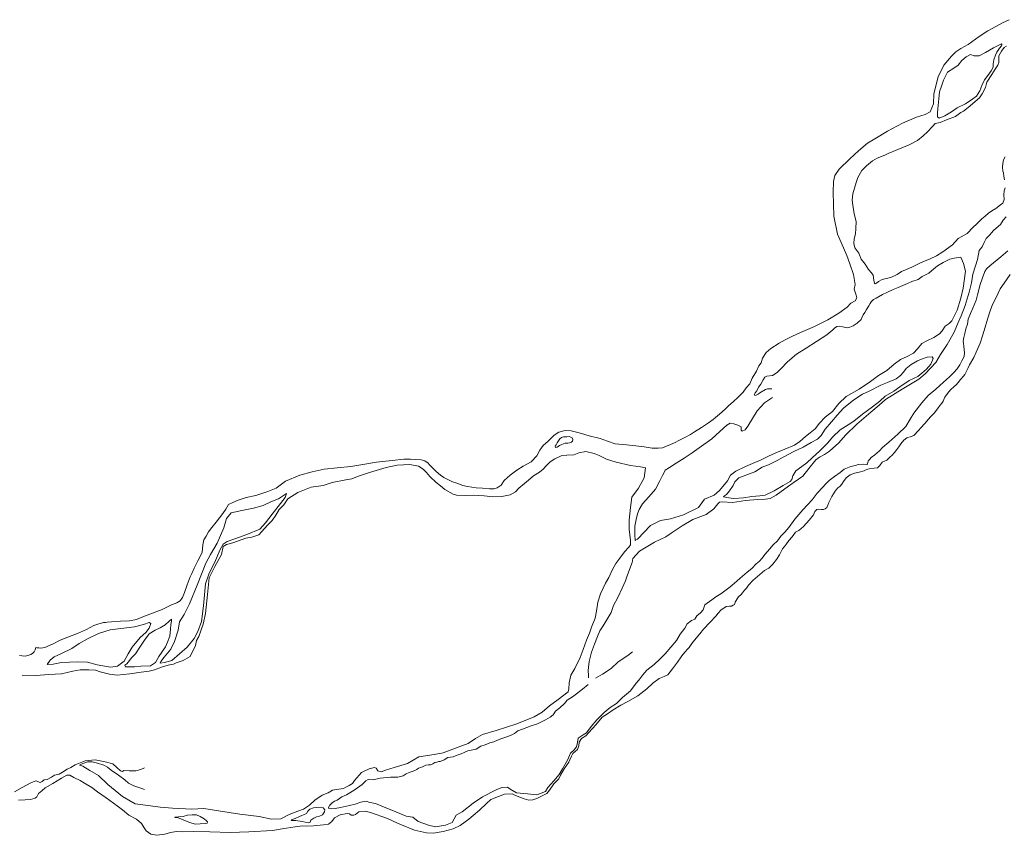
# Model space of a CAD drawing. Header units: metres. Extents: x 347609 to 404409, y 8547781 to 8605413.
# Tile 8 of 37: x 363357 to 364563, y 8551525 to 8552525. Entities that reach past the tile are written whole.
import ezdxf

# ---------------------------------------------------------------- set-up
doc = ezdxf.new("R2010")
doc.units = ezdxf.units.M
doc.layers.get('0').update_dxf_attribs({"color": 3})
doc.layers.add('01. RIO', color=7, linetype='Continuous', lineweight=5, true_color=0x2776bb)

# ---------------------------------------------------------------- blocks, each defined once
blk = doc.blocks.new('REIORORI')
at = {"layer": '01. RIO', "color": 152, "lineweight": 15, "true_color": 0x2776bb, "flags": 128}
for points in [[(364570.6, 8552212.4), (364563.3, 8552201.6), (364558.4, 8552194.7), (364553.4, 8552184), (364548.9, 8552175.6), (364545.9, 8552167.7), (364542.6, 8552157.6), (364539.9, 8552147.8), (364536.6, 8552137), (364533.7, 8552128.2), (364528.9, 8552117.1), (364525.8, 8552110.8), (364520.8, 8552101.7), (364518.4, 8552097.1), (364516.5, 8552093.1), (364515, 8552089.8), (364513.2, 8552087.6), (364509.4, 8552083.5), (364506.7, 8552080.1), (364504.1, 8552077.2), (364501.7, 8552075.2), (364497.4, 8552071), (364493.7, 8552066.4), (364490.3, 8552062), (364489.2, 8552059), (364488.2, 8552057), (364486.6, 8552054.8), (364484.7, 8552052.4), (364482.2, 8552048.9), (364480, 8552046), (364477.2, 8552042.2), (364473, 8552037.8), (364470.5, 8552035.1), (364466, 8552029.7), (364461, 8552024.5), (364458.2, 8552021.3), (364452.4, 8552015.1), (364449.1, 8552013.8), (364443.7, 8552012.3), (364440, 8552009.5), (364436.5, 8552004.7), (364434.2, 8552001.3), (364431.6, 8551997.9), (364428.9, 8551994.3), (364425.7, 8551990.8), (364422.9, 8551988.4), (364419.3, 8551984.6), (364413.5, 8551982.5), (364410.6, 8551978.4), (364407.9, 8551975.5), (364403.7, 8551975.1), (364397.8, 8551974.2), (364394.3, 8551973.4), (364391.4, 8551971.8), (364385.3, 8551970.2), (364379.6, 8551968.9), (364374.3, 8551967), (364369.4, 8551963), (364366.1, 8551958.5), (364364.2, 8551955.5), (364361.7, 8551952.7), (364359.4, 8551950.9), (364357.1, 8551948.6), (364355.9, 8551946.7), (364354.1, 8551943.5), (364351.8, 8551940.4), (364350.1, 8551936.9), (364348.1, 8551933), (364347.2, 8551929.5), (364345.7, 8551926.9), (364343.8, 8551925.1), (364341.7, 8551924.5), (364339.3, 8551924.2), (364336.1, 8551924.8), (364333.5, 8551924.3), (364331.2, 8551922), (364329.5, 8551917.9), (364324.1, 8551911.3), (364317.3, 8551903.6), (364311.3, 8551898.7), (364307.5, 8551896.5), (364303.1, 8551890.9), (364299.1, 8551886.5), (364295.4, 8551880.8), (364291.6, 8551876), (364287.6, 8551868.7), (364284.2, 8551863.2), (364279.5, 8551857.4), (364274.7, 8551852.5), (364269.4, 8551849.4), (364260.6, 8551842), (364255, 8551837.1), (364249.8, 8551831.7), (364247.4, 8551827.8), (364244.9, 8551825.5), (364242.6, 8551822.3), (364240.6, 8551820.3), (364237.6, 8551817.3), (364236, 8551814.8), (364234.5, 8551812.6), (364233.4, 8551810.7), (364233.1, 8551809), (364232.6, 8551808), (364231, 8551807), (364229.1, 8551806), (364226.6, 8551805.7), (364222.3, 8551805.4), (364219.7, 8551803.5), (364216.4, 8551801.2), (364212.6, 8551797.3), (364209.6, 8551793.6), (364202.7, 8551786.1), (364194.8, 8551777.8), (364190.2, 8551771.7), (364183.6, 8551764.2), (364180.4, 8551760.1), (364177, 8551755), (364174.7, 8551752.6), (364172.5, 8551750.2), (364169.3, 8551746.6), (364167.1, 8551743.7), (364162.9, 8551737.2), (364156.6, 8551728.8), (364151.1, 8551721.5), (364146.4, 8551719.4), (364140.2, 8551717.3), (364132.4, 8551711.6), (364125.3, 8551704.5), (364114, 8551696), (364101.7, 8551688.9), (364093.2, 8551684.5), (364083.8, 8551678.9), (364076.8, 8551674), (364070.6, 8551669.6), (364062.7, 8551660.4), (364053.9, 8551651.1), (364050.4, 8551646.7), (364045, 8551643.5), (364042.3, 8551638.9), (364042, 8551634.6), (364040, 8551630.1), (364034.4, 8551625.3), (364032.9, 8551621.9), (364030.8, 8551617.5), (364029.5, 8551614.5), (364023.7, 8551606.5), (364019.3, 8551598.5), (364017.3, 8551594.1), (364011.1, 8551587.9), (364005.9, 8551580.2), (364002.5, 8551576.2), (363997.9, 8551573.6), (363990.5, 8551570.2), (363985.6, 8551568.5), (363980.7, 8551568.1), (363974.7, 8551569.7), (363969.6, 8551571.7), (363964.4, 8551573.8), (363960.1, 8551575.8), (363950.6, 8551575.3), (363943.2, 8551572.4), (363933.9, 8551568.7), (363928.6, 8551563.8), (363919.9, 8551555.8), (363912.5, 8551549.4), (363907, 8551544.9), (363896.4, 8551537), (363887.8, 8551533), (363875.6, 8551529.5), (363863.9, 8551527.5), (363855.1, 8551528.1), (363840.6, 8551531.1), (363824.4, 8551537.6), (363819.6, 8551539.7), (363807.4, 8551545.4), (363799.3, 8551548.5), (363794.6, 8551549.9), (363786.3, 8551553), (363780, 8551554.4), (363772.2, 8551553.5), (363768.3, 8551550.5), (363765.9, 8551549.5), (363762.8, 8551549.7), (363760.8, 8551551.2), (363757.7, 8551551.8), (363749.3, 8551550), (363742.2, 8551546.5), (363739.1, 8551541.7), (363735, 8551538.6), (363728.7, 8551537.6), (363716.7, 8551536.6), (363707.5, 8551536.1), (363703.7, 8551536.6), (363694.1, 8551535.2), (363678.1, 8551532.8), (363666.2, 8551530.7), (363637.5, 8551529.3), (363614.3, 8551528.3), (363589.7, 8551529.1), (363569.2, 8551529.5), (363556.1, 8551529.3), (363548.6, 8551529.5), (363541.2, 8551528.5), (363534.3, 8551526.5), (363527.8, 8551525.6), (363524.7, 8551524.9), (363517.2, 8551526.5), (363511.6, 8551530.4), (363509.2, 8551533.9), (363506, 8551539.2), (363499.9, 8551544.8), (363490.3, 8551549.7), (363482.7, 8551556.1), (363476.2, 8551561.1), (363462.6, 8551570.8), (363451.7, 8551578.1), (363444.8, 8551583.4), (363435.9, 8551589), (363430.7, 8551592), (363422.8, 8551595.9), (363417.9, 8551598.8), (363414.3, 8551598.6), (363407.8, 8551594.9), (363397.3, 8551588.4), (363387.9, 8551583.2), (363383.5, 8551579.6), (363379.7, 8551576.2), (363377.4, 8551572.2), (363375.6, 8551570.6), (363372.8, 8551569.6), (363369.7, 8551568.9), (363363.1, 8551568.4), (363354.9, 8551568.2)], [(364565.8, 8552492.4), (364563, 8552490.7), (364559.7, 8552486), (364556.7, 8552480.6), (364556.6, 8552475.8), (364556.6, 8552472.2), (364555.4, 8552469.1), (364552.1, 8552464), (364548.1, 8552457.6), (364541.9, 8552448.2), (364540.3, 8552441.7), (364536.3, 8552434), (364532.8, 8552428.8), (364518.8, 8552417), (364513.4, 8552412.5), (364510, 8552410.9), (364503.6, 8552405.9), (364492.6, 8552401.8), (364484.7, 8552398.6), (364478.5, 8552397.5), (364475.3, 8552393.9), (364469.3, 8552387.1), (364463.8, 8552382.2), (364457, 8552376.7), (364446.6, 8552371.3), (364432.6, 8552365.5), (364421.1, 8552360.6), (364416.7, 8552358.8), (364407.6, 8552354.9), (364401.9, 8552351.8), (364394.2, 8552345.6), (364388.6, 8552339.8), (364383.9, 8552331.1), (364381.7, 8552325), (364379.6, 8552318.2), (364377.7, 8552311.2), (364376.9, 8552303.4), (364377.6, 8552297.5), (364379.4, 8552286.7), (364381.6, 8552277.4), (364381.3, 8552268.6), (364381, 8552262.4), (364379.4, 8552256.2), (364378.8, 8552250.4), (364380.2, 8552245.1), (364384.8, 8552238.5), (364387.7, 8552231.3), (364392.6, 8552224.9), (364396.7, 8552218.7), (364400.5, 8552214.6), (364402.7, 8552211.4), (364403.2, 8552205.6), (364404, 8552201.9), (364405.1, 8552201.1), (364406.8, 8552201.7), (364408.9, 8552203.9), (364413.6, 8552206.3), (364418.6, 8552207.3), (364424.2, 8552208.5), (364431.9, 8552212.2), (364437.4, 8552215.9), (364450, 8552221.4), (364459.7, 8552226.4), (364465.6, 8552228.9), (364472.6, 8552231.7), (364480.3, 8552235.3), (364488.1, 8552240.1), (364499.6, 8552248.9), (364506.9, 8552256.6), (364517.6, 8552262.8), (364525.3, 8552270.5), (364529.1, 8552273.9), (364532.8, 8552277.6), (364535.6, 8552280.8), (364539.8, 8552283.9), (364543.8, 8552287.4), (364547.8, 8552290.4), (364552.9, 8552293.4), (364558.8, 8552297.8), (364561.4, 8552300), (364563, 8552304.2), (364562.9, 8552310.1), (364563.1, 8552315.1), (364564.2, 8552318.5)], [(364563.6, 8552328.4), (364562.8, 8552332.9), (364562.3, 8552336.8), (364561.4, 8552339.2), (364561, 8552344.1), (364561.6, 8552348.4), (364562.2, 8552353.1), (364564.2, 8552356.8)], [(364053.1, 8551709.7), (364046.5, 8551704.2), (364038.8, 8551698.4), (364034, 8551694.6), (364027.7, 8551690.4), (364024.1, 8551686.7), (364018.6, 8551681.2), (364013.4, 8551677.1), (364010.4, 8551672.6), (364006.8, 8551669.6), (364000.8, 8551666.5), (363994.6, 8551663.3), (363991, 8551661.6), (363983.6, 8551659.3), (363977.9, 8551657.1), (363972.8, 8551655.1), (363967.1, 8551653.1), (363962.9, 8551649.9), (363958.8, 8551647.8), (363952.3, 8551645.1), (363947.6, 8551643.4), (363942.1, 8551641.5), (363937.7, 8551639.4), (363932.8, 8551638.2), (363927, 8551635.9), (363921.6, 8551634.1), (363916.2, 8551630.7), (363911.9, 8551629.7), (363905.8, 8551628.3), (363901.3, 8551626.5), (363897.6, 8551625), (363892.8, 8551623.1), (363887.8, 8551621.3), (363881.4, 8551620.4), (363876.9, 8551617.6), (363872, 8551615.5), (363870.4, 8551615.6), (363867.8, 8551614.4), (363865.3, 8551614.2), (363862.9, 8551612.6), (363860.2, 8551611.5), (363857.4, 8551611.2), (363854.5, 8551610.8), (363850.9, 8551609.3), (363848, 8551608.1), (363845.4, 8551607.3), (363843.1, 8551605.7), (363840.8, 8551604.4), (363837.6, 8551603), (363833.7, 8551601.9), (363830, 8551600.1), (363826.5, 8551597.9), (363819.8, 8551596.3), (363816.7, 8551596), (363811, 8551596.3), (363798.4, 8551594.8), (363789.8, 8551593.1), (363783.7, 8551593.4), (363780.7, 8551591.7), (363776.1, 8551587.3), (363767.9, 8551580.9), (363761.3, 8551577.1), (363757.2, 8551574.4), (363751.2, 8551572.1), (363745.8, 8551568.2), (363742.4, 8551566.6), (363739.5, 8551564.7), (363736.8, 8551561.7), (363735.2, 8551559.1), (363735.6, 8551557.6), (363738.5, 8551557.2), (363743, 8551557.6), (363749.6, 8551559), (363760.7, 8551561.4), (363767.5, 8551562.9), (363774.7, 8551565.4), (363781.2, 8551566.6), (363785.8, 8551565), (363792.8, 8551563.8), (363802.5, 8551560), (363817.4, 8551553.7), (363830.1, 8551548.5), (363832.7, 8551548.1), (363838.3, 8551547.1), (363845.1, 8551541.8), (363857.5, 8551537.5), (363866.3, 8551535.3), (363878.5, 8551537.5), (363886.7, 8551540.5), (363889.2, 8551545.1), (363891.6, 8551549.8), (363898.9, 8551553.8), (363912.2, 8551564.5), (363923.9, 8551572), (363940.6, 8551580.6), (363947.6, 8551583.4), (363954.2, 8551583.9), (363957.7, 8551581.6), (363965.5, 8551577.1), (363978.9, 8551575.7), (363990.3, 8551574.7), (364001.1, 8551578.6), (364004, 8551583.4), (364011.3, 8551591.6), (364017.9, 8551599.5), (364021.7, 8551606.3), (364028.1, 8551617.2), (364031.8, 8551625.5), (364035.7, 8551629.3), (364039.1, 8551633.5), (364040.3, 8551638.5), (364041.2, 8551643.9), (364047.2, 8551648), (364051.3, 8551650.4), (364056.8, 8551658.2), (364063.7, 8551666.6), (364072.7, 8551675.6), (364080.4, 8551681.5), (364087.8, 8551686.7), (364095.5, 8551693.7), (364105.2, 8551702.1), (364110.7, 8551709.6), (364116.5, 8551716.7), (364120.4, 8551721.6), (364125.2, 8551727.2), (364134.1, 8551734.5), (364141.7, 8551741.1), (364147.6, 8551747.2), (364154.7, 8551755.6), (364161.5, 8551763.9), (364165.9, 8551771.3), (364171.6, 8551779), (364174.6, 8551784), (364179.9, 8551788.4), (364184, 8551790), (364186.4, 8551793.8), (364191.1, 8551797.7), (364194.1, 8551801.4), (364196.2, 8551807.3), (364204.8, 8551813.4), (364209.9, 8551817.4), (364216, 8551820.8), (364222.4, 8551825.7), (364227.1, 8551829.5), (364229.8, 8551831.7), (364235.3, 8551836.3), (364239.5, 8551840.3), (364245.2, 8551845.1), (364248.1, 8551847.5), (364253.8, 8551851.9), (364259.3, 8551857.6), (364263.4, 8551861.1), (364266, 8551864.2), (364270.3, 8551869.6), (364275.3, 8551875.8), (364279.8, 8551880.9), (364285.3, 8551885.9), (364289.4, 8551891.6), (364294.1, 8551896.5), (364299.1, 8551902.1), (364306.5, 8551912.6), (364316.5, 8551923.7), (364327.8, 8551936.1), (364334, 8551944.2), (364340.9, 8551951.5), (364344.3, 8551955.4), (364348.8, 8551959.7), (364355.1, 8551964.6), (364362, 8551969.7), (364367.2, 8551973.6), (364375.3, 8551976.9), (364380.9, 8551978.2), (364384.2, 8551979.6), (364391, 8551979.9), (364394.7, 8551979.5), (364395.7, 8551980.3), (364396.5, 8551983.7), (364400.3, 8551988), (364404.4, 8551991.5), (364410.2, 8551996.4), (364414, 8552000.4), (364421.7, 8552006.8), (364432.6, 8552016.8), (364442.6, 8552026.2), (364448.1, 8552034.9), (364452.6, 8552042.6), (364462.1, 8552055.1), (364469.8, 8552064.1), (364479.2, 8552071.8), (364488.6, 8552080.3), (364496.2, 8552087.1), (364501.4, 8552092.3), (364505.5, 8552096.9), (364508.9, 8552101.7), (364511.1, 8552106.5), (364514, 8552111.7), (364514.6, 8552116.3), (364514.1, 8552119.9), (364513.8, 8552124.6), (364513.3, 8552127.8), (364512.8, 8552130.7), (364513.6, 8552135.1), (364514.7, 8552140.2), (364516.1, 8552145.6), (364518.2, 8552151.7), (364519, 8552157.7), (364521.8, 8552164.4), (364524.6, 8552171), (364528.8, 8552181.1), (364530.6, 8552187.3), (364532, 8552193.7), (364533.2, 8552198.9), (364536.4, 8552208.4), (364539.4, 8552216.2), (364541.4, 8552219.3), (364545.7, 8552223.2), (364559.2, 8552234.2), (364567.7, 8552241.4)], [(364565.7, 8552283), (364561.7, 8552278.8), (364558.7, 8552273.5), (364553.2, 8552269.3), (364549.9, 8552266.3), (364547.5, 8552263.5), (364545.5, 8552261.2), (364540.9, 8552256.4), (364538.4, 8552251.6), (364536.3, 8552246.4), (364534.1, 8552244), (364532.6, 8552241.7), (364530.6, 8552230.6), (364527.9, 8552223), (364524.6, 8552212.9), (364523.1, 8552202.2), (364520.3, 8552190.8), (364515.4, 8552174.5), (364510.6, 8552161.8), (364506.6, 8552153.4), (364501.8, 8552141.8), (364493.1, 8552126.6), (364485, 8552114.3), (364479.4, 8552104.4), (364466.1, 8552090.7), (364458.7, 8552084.1), (364438.3, 8552071.9), (364417.8, 8552059), (364410.1, 8552052.1), (364399.6, 8552043.5), (364382.7, 8552028.9), (364369.1, 8552015.7), (364360.1, 8552005.7), (364353.3, 8551999.4), (364349, 8551995.7), (364343.1, 8551991.8), (364336.8, 8551988.5), (364332.2, 8551985), (364323.6, 8551974.5), (364316.4, 8551965.3), (364305.8, 8551957.8), (364298.8, 8551953), (364283.6, 8551941.7)], [(364279.3, 8552061.8), (364269.5, 8552055.1), (364260.4, 8552045.2), (364254.6, 8552035.9), (364249.1, 8552026.6), (364245.8, 8552022), (364242, 8552020.4), (364240.9, 8552021.6), (364240.6, 8552025.7), (364236.6, 8552027.7), (364231.9, 8552029.4), (364227.5, 8552030.1), (364223.1, 8552027.5), (364214.6, 8552020.1), (364204.8, 8552011), (364192.3, 8552001.8), (364180.6, 8551993.7), (364171.1, 8551987.1), (364161.2, 8551981), (364153.1, 8551975.7), (364147.5, 8551972.5), (364147.1, 8551971.4), (364144.3, 8551966), (364141, 8551959.4), (364135.6, 8551949.1), (364127.8, 8551940), (364119.8, 8551931.4), (364115.7, 8551924.4), (364113.8, 8551918.8), (364112.2, 8551912), (364110.3, 8551904), (364110.3, 8551893.5), (364110.7, 8551886.2), (364113.8, 8551887.8), (364129.8, 8551904.6), (364142, 8551910.8), (364154, 8551913), (364170.3, 8551917.6), (364188.3, 8551926.7), (364195.9, 8551936.8), (364207.6, 8551942), (364214.4, 8551947.8), (364224.1, 8551959.4), (364227.9, 8551966.2), (364234.3, 8551971.5), (364246.1, 8551977), (364254.8, 8551980.8), (364265.1, 8551985.3), (364275.1, 8551990.1), (364285.5, 8551994.6), (364294.1, 8551998.4), (364306, 8552003.3), (364312.8, 8552007.7), (364319.6, 8552013.7), (364325.4, 8552018.3), (364331.5, 8552023.1), (364336.7, 8552030), (364343.9, 8552037.4), (364352.9, 8552044.5), (364360.6, 8552054.4), (364369.5, 8552063), (364385.2, 8552072), (364399.2, 8552081.1), (364409, 8552088.4), (364419.3, 8552094.9), (364428.4, 8552102.4), (364436.2, 8552108.1), (364444.2, 8552111.8), (364451.9, 8552115.9), (364456.8, 8552121.2), (364462.2, 8552127.7), (364468.3, 8552131), (364477.1, 8552135.1), (364483.9, 8552139.5), (364487.2, 8552143.2), (364490.7, 8552148.9), (364495.6, 8552152.5), (364498.8, 8552155.7), (364505.4, 8552168.8), (364509.8, 8552183.3), (364512.7, 8552195.8), (364515.6, 8552216.6), (364513.4, 8552225.9), (364509.9, 8552233.8), (364502, 8552232.3), (364496.5, 8552231.1), (364488.5, 8552227.1), (364481.3, 8552223.2), (364473.9, 8552216.9), (364470.9, 8552213.9), (364462.8, 8552209.8), (364457.8, 8552206.4), (364449.9, 8552203.6), (364444.7, 8552201.3), (364438.9, 8552198.7), (364433.1, 8552196.6), (364427, 8552194.1), (364419.4, 8552190.3), (364413.8, 8552187.7), (364406.1, 8552183.2), (364403.1, 8552181.7), (364400.2, 8552178.9), (364399, 8552176.8), (364397.3, 8552174), (364394.5, 8552169.5), (364392.3, 8552166), (364390.2, 8552162.8), (364388.5, 8552159.2), (364387.9, 8552157.1), (364382.8, 8552152.6), (364378, 8552149.3), (364374, 8552147.8), (364370.7, 8552147.2), (364365.4, 8552148.3), (364361.7, 8552149.2), (364358, 8552148.5), (364355.1, 8552146.7), (364353.3, 8552144.4), (364345.7, 8552138.3), (364333.1, 8552130.1), (364320.4, 8552121.9), (364308.6, 8552114.8), (364297.5, 8552105.5), (364289.2, 8552096.6), (364284.8, 8552092.2), (364279, 8552088.6), (364272.3, 8552087.7), (364269.8, 8552086.7), (364267.9, 8552083.1), (364264.8, 8552078.1), (364261.9, 8552074.1), (364259.9, 8552069.9), (364258, 8552067.2), (364257.2, 8552065.3), (364257.5, 8552064.1), (364259, 8552064.6), (364261.5, 8552065.7), (364263.8, 8552067.5), (364270.6, 8552071.4), (364273.1, 8552072.4), (364278.2, 8552072.2)], [(364027.3, 8552013.3), (364023.1, 8552013.3), (364020.5, 8552012.5), (364018.6, 8552011), (364016.7, 8552008.3), (364015.3, 8552005.9), (364013.9, 8552003.4), (364012.9, 8552001.9), (364013.1, 8552000.4), (364015.4, 8552000.7), (364018.1, 8552002.8), (364021.1, 8552004.1), (364024.9, 8552005.6), (364028.2, 8552005.6), (364030.4, 8552006.1), (364032.7, 8552006.9), (364034.2, 8552008), (364034.3, 8552010.2), (364033.7, 8552012), (364032.2, 8552013), (364030, 8552013.6), (364027.3, 8552013.3)], [(363359.5, 8551721.4), (363376.2, 8551721), (363392.4, 8551722.1), (363407.8, 8551722.7), (363421.6, 8551726.2), (363430.6, 8551727.9), (363441.1, 8551727.8), (363449.5, 8551727.3), (363455.3, 8551725.4), (363466.8, 8551722.3), (363475.9, 8551721.3), (363491.6, 8551722.9), (363505.6, 8551724.9), (363515.2, 8551726.1), (363521.6, 8551727.8), (363530.4, 8551730.9), (363538.5, 8551733.6), (363545.1, 8551734.7), (363548.4, 8551736.4), (363557, 8551739.1), (363565.3, 8551744.3), (363572.1, 8551757.4), (363573.1, 8551763.7), (363575.9, 8551768.7), (363581.6, 8551783.7), (363584.4, 8551796.7), (363586.9, 8551820.2), (363588.8, 8551840.5), (363595.7, 8551854.4), (363603.8, 8551869.1), (363605.9, 8551879), (363610.2, 8551881.4), (363617.8, 8551883.4), (363627.9, 8551887), (363633.8, 8551889.1), (363641, 8551890.5), (363649.8, 8551893.3), (363653.4, 8551897.5), (363660.1, 8551905.3), (363666, 8551910.9), (363670.4, 8551917.3), (363674.7, 8551924.4), (363680.3, 8551930.2), (363685, 8551937.3), (363697.4, 8551945.2), (363713.9, 8551951.5), (363728.5, 8551953.6), (363739.4, 8551957.4), (363756.2, 8551960.5), (363763.8, 8551961.7), (363770.5, 8551964.8), (363785.4, 8551969.7), (363805.8, 8551975.6), (363819.3, 8551978.7), (363834.9, 8551979.6), (363845.3, 8551977.5), (363851, 8551973.8), (363855, 8551969.7), (363859.1, 8551964.9), (363867, 8551957.3), (363872.2, 8551953.2), (363877.5, 8551949), (363887.8, 8551943), (363891.8, 8551941.9), (363903.1, 8551941.3), (363912.9, 8551941.7), (363925.9, 8551941.1), (363936.5, 8551939.9), (363947.5, 8551940.2), (363957.6, 8551942.4), (363964.1, 8551945.9), (363968.4, 8551950.6), (363975.3, 8551956), (363980.1, 8551960.2), (363986.4, 8551965.4), (363993.7, 8551970.1), (363998.1, 8551973.6), (364002.4, 8551978.1), (364006.8, 8551982.6), (364012.4, 8551986.6), (364020, 8551990.1), (364027.3, 8551990.9), (364035.6, 8551991.3), (364041.8, 8551993.8), (364050.3, 8551995.4), (364060.8, 8551993.1), (364066.8, 8551990.6), (364075.6, 8551985.9), (364087.5, 8551982.4), (364105.1, 8551978.4), (364117.3, 8551976.8), (364123.4, 8551975.4), (364121.7, 8551963), (364114.9, 8551950.3), (364106.8, 8551939.3), (364105.3, 8551926.6), (364103.7, 8551911.2), (364103.6, 8551900), (364105.1, 8551886.3), (364105, 8551881.2), (364103.3, 8551878.2), (364097.6, 8551872.6), (364092, 8551864.6), (364087.3, 8551858.1), (364083.1, 8551850.7), (364078.6, 8551840.9), (364074.6, 8551834.1), (364071.7, 8551827.7), (364068.5, 8551821), (364065, 8551810.7), (364063.3, 8551799.6), (364061.9, 8551791), (364057.3, 8551779.9), (364055, 8551772.8), (364051.3, 8551764.3), (364047.3, 8551752.8), (364043.3, 8551743), (364036.8, 8551729.3), (364031.9, 8551721.3), (364030, 8551711.9), (364029.7, 8551704.5), (364028.8, 8551701), (364016.5, 8551691.5), (364006, 8551683.7), (363996.8, 8551675.9), (363987.2, 8551670.1), (363966, 8551661.5), (363940.4, 8551653.4), (363923.6, 8551648.6), (363915.3, 8551643.5), (363906.2, 8551637.5), (363894, 8551632.8), (363875.5, 8551626.2), (363864.7, 8551624.1), (363845.6, 8551621.3), (363831.9, 8551612.8), (363815.6, 8551608), (363804.8, 8551604.7), (363799.5, 8551602.9), (363795.5, 8551604.1), (363793.6, 8551607.1), (363791.3, 8551608.2), (363785, 8551606.3), (363775.3, 8551601.9), (363766.7, 8551592.2)], [(364053.8, 8551717.9), (364053.5, 8551720.9), (364053.1, 8551727), (364054.6, 8551737.9), (364057.5, 8551749.4), (364061, 8551759.3), (364064.7, 8551768.5), (364067.6, 8551775.6), (364071.6, 8551781.6), (364076.6, 8551790), (364081.5, 8551798), (364084.4, 8551806.5), (364089.6, 8551816.6), (364095, 8551827.8), (364099.2, 8551836.7), (364101.3, 8551844.3), (364107.1, 8551859.4), (364108.2, 8551864.4), (364116.3, 8551873.1), (364134.7, 8551884.2), (364148.4, 8551890.8), (364155.1, 8551895.1), (364168.4, 8551904.2), (364181.7, 8551912.2), (364197.8, 8551918.1), (364207.3, 8551925.1), (364212.2, 8551931.1), (364214.3, 8551933.2), (364217.5, 8551933.8), (364230.2, 8551932.7), (364246.2, 8551935.3), (364261.4, 8551936.4), (364270.7, 8551937.1), (364276.3, 8551937.6), (364283.6, 8551941.7)], [(364107.5, 8551749.8), (364101.9, 8551745.4), (364090.2, 8551737.4), (364081.3, 8551729.6), (364071, 8551722.6), (364062.3, 8551717.4)], [(363509.6, 8551607.6), (363505.2, 8551605.7), (363498.7, 8551604.1), (363490.8, 8551603.9), (363484.3, 8551604.4), (363482.4, 8551603.3), (363480, 8551603.9), (363475.8, 8551608.1), (363470.8, 8551612.4), (363461.2, 8551615), (363449, 8551617.3), (363436.9, 8551616.1), (363424.5, 8551611.5), (363419.4, 8551608.1), (363414.7, 8551605.8), (363409.1, 8551602.5), (363404.8, 8551599.7), (363399.4, 8551598.5), (363395.4, 8551596), (363390.2, 8551593.5), (363386.7, 8551593.1), (363384.2, 8551590.8), (363381.8, 8551589.6), (363376.3, 8551591.8), (363370, 8551589.3), (363359.6, 8551583.5), (363350, 8551578.1)], [(363766.7, 8551592.2), (363764.6, 8551588.5), (363760.4, 8551586), (363756.3, 8551583.8), (363753.6, 8551582.3), (363747.5, 8551581.5), (363739.9, 8551580.1), (363734.7, 8551577), (363727.2, 8551574.1), (363718.2, 8551568.2), (363711.6, 8551561.9), (363704.2, 8551556.8), (363697.4, 8551554.4), (363687, 8551550.4), (363676.4, 8551545.3), (363665.1, 8551544.7), (363650.1, 8551547.8), (363626.5, 8551550.7), (363600.2, 8551554.8), (363582.2, 8551557.7), (363567.4, 8551556.9), (363543.9, 8551558.3), (363528.9, 8551559.4), (363514, 8551561.3), (363498.1, 8551563.4), (363482.6, 8551572.5), (363464.7, 8551587.3), (363453.3, 8551598.3), (363442.6, 8551604.4), (363433.8, 8551609.7), (363429.7, 8551611), (363434, 8551612.8), (363439.8, 8551615), (363445.3, 8551615), (363451.9, 8551613.3), (363459.7, 8551611), (363464.1, 8551608.6), (363468.6, 8551604.9), (363477.5, 8551598.8), (363485.2, 8551592.9), (363489.9, 8551589), (363496.4, 8551585.4), (363506.2, 8551582.5), (363509.7, 8551581.2)]]:
    blk.add_lwpolyline(points, dxfattribs=at)
blk.add_lwpolyline([(364569.4, 8552524.7), (364561.2, 8552520.9), (364553.1, 8552516.2), (364543.2, 8552511.1), (364532.6, 8552504.1), (364518.8, 8552494.2), (364510.2, 8552489.5), (364503.8, 8552485.2), (364498.4, 8552480.1), (364489.3, 8552468.9), (364482.3, 8552454.5), (364476.8, 8552433.7), (364476.6, 8552421.4), (364472.5, 8552411.9), (364466.2, 8552408.5), (364455.8, 8552405.1), (364438.6, 8552398), (364420.3, 8552388.1), (364404.5, 8552378.5), (364395.8, 8552373.4), (364384.4, 8552364), (364374, 8552354.3), (364360.7, 8552341.6), (364355.5, 8552333.7), (364353.8, 8552326.3), (364353.5, 8552313.5), (364354.5, 8552283.8), (364358.9, 8552261.8), (364366, 8552245), (364370.4, 8552235.7), (364374.1, 8552225.6), (364378.6, 8552212.2), (364380.3, 8552200.2), (364379.2, 8552194.6), (364381.9, 8552187.2), (364382.7, 8552183.7), (364380.3, 8552180.2), (364375, 8552177.3), (364370.6, 8552172.4), (364360.4, 8552165), (364347.2, 8552157), (364330.8, 8552148.5), (364313.3, 8552141.3), (364303.8, 8552136.8), (364294.6, 8552132.1), (364287.4, 8552128.3), (364277.3, 8552121.8), (364271.6, 8552116.8), (364267.1, 8552110), (364265.1, 8552104.3), (364262.5, 8552100.3), (364259.5, 8552093.9), (364254.4, 8552085.1), (364251.3, 8552078.2), (364247, 8552073.4), (364243.1, 8552068.2), (364237.1, 8552062.2), (364230.8, 8552056.4), (364225.7, 8552051.6), (364221, 8552047.3), (364214.4, 8552041.1), (364209.5, 8552037.2), (364206.4, 8552034.8), (364200.7, 8552030.5), (364192.2, 8552024.9), (364183.6, 8552019.6), (364178.6, 8552016.4), (364170.9, 8552012.2), (364164.5, 8552008.8), (364159.7, 8552006.3), (364154.3, 8552004.1), (364149.2, 8552002.1), (364144.2, 8552000.1), (364139.1, 8551999.3), (364131.7, 8551999.3), (364121.9, 8552001.2), (364111.6, 8552002.3), (364100.1, 8552003.7), (364086.4, 8552005), (364077.1, 8552008), (364067.8, 8552011.3), (364054.4, 8552014.8), (364045.2, 8552017.4), (364040.4, 8552018.6), (364032.5, 8552020.6), (364025, 8552021), (364017.5, 8552019), (364011.7, 8552015.6), (364004.2, 8552008), (363998.3, 8552002.7), (363993.9, 8551997.1), (363990.4, 8551990.2), (363983.3, 8551982.9), (363973.4, 8551977.5), (363966, 8551972.6), (363957.8, 8551966.6), (363950.4, 8551959.8), (363946.5, 8551954.2), (363941.9, 8551950.9), (363937.6, 8551949.6), (363932.3, 8551949.8), (363923.7, 8551950.3), (363916.2, 8551950.9), (363910.5, 8551951.5), (363905.2, 8551952.5), (363899.6, 8551953.7), (363892.4, 8551956.5), (363887, 8551958.2), (363882, 8551960.7), (363876.5, 8551963.6), (363872.4, 8551966.4), (363867.1, 8551970.9), (363863, 8551974.8), (363858.3, 8551979.4), (363857.3, 8551981.2), (363853, 8551984), (363848.5, 8551985.3), (363835.6, 8551986.2), (363827.3, 8551986.1), (363813.2, 8551984.3), (363793.7, 8551982.2), (363772.3, 8551978.7), (363762.2, 8551977), (363745.6, 8551975.2), (363729.9, 8551973.6), (363715.1, 8551970.3), (363700, 8551966.4), (363682.3, 8551958.9), (363671, 8551950.4), (363660.5, 8551946.4), (363646.1, 8551941.6), (363634, 8551938.9), (363624.3, 8551935.8), (363617.8, 8551932.8), (363612.6, 8551930.5), (363609.1, 8551924.8), (363605.5, 8551919.3), (363601.3, 8551914.2), (363597.4, 8551908.8), (363592.2, 8551902.1), (363587.8, 8551897), (363585.2, 8551891.8), (363582.4, 8551887.1), (363581.2, 8551881), (363580.3, 8551871.6), (363574.9, 8551861.4), (363570.4, 8551852.5), (363567.6, 8551845.9), (363565.6, 8551841.7), (363561.8, 8551831.8), (363558.7, 8551822.6), (363555.9, 8551816.3), (363553.1, 8551812.2), (363549, 8551809.8), (363542.6, 8551807.3), (363531.2, 8551801.7), (363516.2, 8551795.9), (363505.6, 8551791.8), (363499.5, 8551789.5), (363491, 8551788), (363480.2, 8551787.6), (363469, 8551786.7), (363463.9, 8551786.1), (363461.6, 8551785.9), (363459.4, 8551785.9), (363452.4, 8551783.7), (363447.5, 8551782.3), (363438.6, 8551777.4), (363427.2, 8551772.3), (363414.5, 8551767.6), (363405.2, 8551763.8), (363397.5, 8551759.8), (363387.2, 8551755), (363382.4, 8551754.4), (363379.8, 8551754.6), (363377.5, 8551754.9), (363376.4, 8551755.1), (363376.2, 8551755.1, -0.275901), (363370, 8551746.4, -0.189408), (363356.3, 8551745.5)], format="xyb", dxfattribs=at)
for points in [[(364559.1, 8552494.7), (364549.9, 8552490.4), (364540.4, 8552484.7), (364532.5, 8552480.3), (364526.3, 8552480.6), (364521.7, 8552482.1), (364516.4, 8552479.1), (364511.1, 8552474.6), (364506.9, 8552468.8), (364501.6, 8552465.4), (364493.8, 8552460.5), (364488.7, 8552450.4), (364486.2, 8552443.3), (364483.7, 8552436.5), (364483.2, 8552427.6), (364481.7, 8552415.5), (364481.2, 8552410.2), (364481.2, 8552405.7), (364483.6, 8552404.1), (364490.5, 8552406.9), (364498.5, 8552411.7), (364505.6, 8552416.5), (364515.6, 8552421.6), (364524.8, 8552427.6), (364529.3, 8552431.1), (364533.3, 8552437.7), (364535.9, 8552444), (364539.2, 8552451.1), (364543.1, 8552456.4), (364547, 8552462.2), (364549.5, 8552466.5), (364549.7, 8552470.7), (364550.4, 8552475.5), (364552.5, 8552481.1), (364554.3, 8552485.1), (364557.3, 8552489.9), (364559.7, 8552492.8), (364560.2, 8552494), (364560.1, 8552494.7), (364559.8, 8552495), (364559.5, 8552494.8)], [(364222.5, 8551939), (364231.6, 8551937.6), (364243.8, 8551938.6), (364254, 8551940.2), (364263.7, 8551941.2), (364270.3, 8551941.9), (364281.1, 8551947.2), (364292.4, 8551953.6), (364300.7, 8551958.6), (364302.7, 8551961.1), (364304.1, 8551965.6), (364307.6, 8551971.7), (364315.2, 8551976.9), (364321.3, 8551981.4), (364327.6, 8551987.6), (364337, 8551996.2), (364346.5, 8552005.7), (364353.3, 8552013.2), (364362.1, 8552021.9), (364371.9, 8552027.9), (364379, 8552032.7), (364389.6, 8552041.1), (364401.6, 8552050.2), (364410.8, 8552057.3), (364417.1, 8552063.1), (364427.9, 8552069.5), (364435.2, 8552074.6), (364446.6, 8552082.5), (364457.4, 8552087.3), (364462.2, 8552091.5), (364468.1, 8552096.5), (364473.2, 8552102.6), (364475.9, 8552109.3), (364474.8, 8552111.4), (364468.7, 8552110.9), (364461.9, 8552108.5), (364457, 8552106.4), (364449.3, 8552102.1), (364442.8, 8552097.2), (364439.9, 8552092.7), (364436, 8552088.4), (364430.7, 8552084.5), (364420.1, 8552079.8), (364411.9, 8552076.9), (364397.8, 8552069.4), (364389.4, 8552065.6), (364379, 8552058.8), (364366.4, 8552048.5), (364358.4, 8552039.8), (364351.4, 8552031.9), (364343.9, 8552022.6), (364338.7, 8552014.9), (364334.5, 8552010.4), (364326.6, 8552006.6), (364316.7, 8552000.8), (364305.2, 8551995.6), (364292.1, 8551988.6), (364284.7, 8551984.3), (364274.3, 8551978.9), (364266.7, 8551976), (364257.7, 8551970.3), (364247.8, 8551966.8), (364237.9, 8551963.1), (364232.9, 8551958.4), (364230.9, 8551953.7), (364226.6, 8551947.2), (364223, 8551942.6), (364219.2, 8551940.3), (364219.6, 8551939.8), (364221.7, 8551939.5)], [(363683.5, 8551944.1), (363673.9, 8551937.4), (363664.5, 8551933.7), (363655.1, 8551929.3), (363642.9, 8551925.8), (363629, 8551923.2), (363615.9, 8551920.4), (363610.2, 8551913.4), (363606.7, 8551901.8), (363598.6, 8551883), (363590.6, 8551869.1), (363584.7, 8551858.4), (363574.2, 8551831.5), (363564.8, 8551808.6), (363558.2, 8551795.7), (363552.4, 8551786.8), (363550.8, 8551776.2), (363546.4, 8551762.5), (363541.6, 8551752.9), (363533.8, 8551743.5), (363529.6, 8551737.9), (363528.6, 8551736.1), (363534.2, 8551736.8), (363542.9, 8551739.4), (363561.7, 8551755.5), (363570.4, 8551766.2), (363574.8, 8551774.7), (363579.2, 8551786.9), (363582, 8551806.3), (363584.4, 8551833.2), (363588.3, 8551845), (363596.6, 8551861.6), (363602.3, 8551875.1), (363605.8, 8551881.9), (363610.8, 8551885.2), (363620.2, 8551888.5), (363635.1, 8551893.5), (363651, 8551900.1), (363657.8, 8551908.1), (363665.8, 8551918.4), (363676.1, 8551931.5), (363681.8, 8551938.9)], [(363539.3, 8551786.9), (363534.7, 8551782.8), (363528.8, 8551779.1), (363522.5, 8551776.3), (363515.4, 8551771.7), (363509.5, 8551764.1), (363503.9, 8551755.5), (363498.5, 8551747.4), (363494.1, 8551742.7), (363487.8, 8551735.3), (363485.2, 8551733.3), (363486.3, 8551731.6), (363488.3, 8551731.4), (363497.4, 8551731.6), (363505.2, 8551732.2), (363516.7, 8551732.7), (363522.8, 8551736.8), (363527.1, 8551744), (363535.1, 8551755.9), (363537.7, 8551761.5), (363540.6, 8551769.1), (363541.4, 8551777.6), (363541.9, 8551783.2), (363542.7, 8551787.4), (363542.7, 8551790)], [(363508.2, 8551783.4), (363497.1, 8551780.4), (363467.6, 8551776.9), (363453, 8551772.4), (363439.6, 8551765.9), (363429.4, 8551760.2), (363420.5, 8551753.9), (363407.7, 8551747.9), (363398.8, 8551743.9), (363393.8, 8551739.8), (363390.3, 8551734.4), (363397.7, 8551734.8), (363407.9, 8551736.8), (363427.2, 8551737.7), (363439.6, 8551737), (363451.3, 8551734), (363468, 8551730.9), (363476.3, 8551732.2), (363484.4, 8551738.5), (363489.6, 8551747.4), (363494.3, 8551755.5), (363504.1, 8551767.2), (363511, 8551773.5), (363515.4, 8551778.9), (363517.3, 8551784.5), (363515.4, 8551785.6)], [(363702.2, 8551549.1), (363699.6, 8551548), (363694.1, 8551545.4), (363689.1, 8551543.7), (363690.1, 8551543.1), (363694.9, 8551543.1), (363702.9, 8551541.8), (363709.9, 8551540.4), (363712.5, 8551541), (363713.5, 8551543.4), (363717, 8551545.9), (363720.3, 8551547.4), (363723.9, 8551548.5), (363727.5, 8551550.2), (363730, 8551553.5), (363730.4, 8551556.3), (363728.6, 8551558.5), (363726.5, 8551559.3), (363720.9, 8551558.9), (363716.7, 8551558.8), (363712, 8551557), (363709.6, 8551554.5), (363707.9, 8551551.5), (363704.5, 8551550.1)], [(363546.8, 8551547.2), (363551.3, 8551547.7), (363557, 8551548.1), (363562.3, 8551549.6), (363568.1, 8551550), (363573.2, 8551550.1), (363577.9, 8551547.9), (363582.5, 8551545.1), (363585.3, 8551542.7), (363586.8, 8551541.3), (363586.2, 8551539.8), (363583.9, 8551539.5), (363577.9, 8551538.8), (363571.7, 8551538.7), (363565.2, 8551540.5), (363559.6, 8551542.7), (363554.1, 8551545.3), (363549.5, 8551546.6), (363547.1, 8551546.9)]]:
    blk.add_lwpolyline(points, close=True, dxfattribs=at)

msp = doc.modelspace()

# ---------------------------------------------------------------- block references
msp.add_blockref('REIORORI', (0, 0))

doc.saveas('drawing.dxf')
